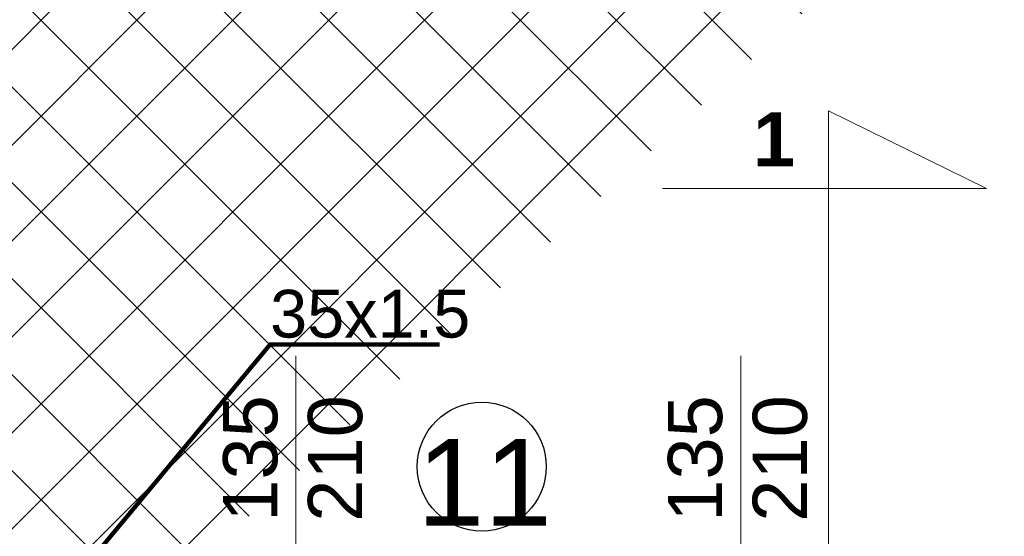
# Model space of a CAD drawing. Header units: millimetres. Extents: x 2215 to 12087, y 6991 to 11359.
# Tile 14 of 26: x 4689 to 5143, y 8913 to 9151. Entities that reach past the tile are written whole.
import ezdxf
from ezdxf.lldxf.tags import DXFTag

# ---------------------------------------------------------------- set-up
doc = ezdxf.new("R2010")
doc.units = ezdxf.units.MM
doc.linetypes.add('Kropki i Kreski', pattern=[919.9999999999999, 500, -200, 20.00000000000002, -199.9999999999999])
doc.layers.add('2D - Ogólne', color=7, linetype='Continuous')
doc.layers.add('Opisy - Teksty', color=7, linetype='Continuous')
doc.layers.add('A_ściany istniejące hatch', color=82, linetype='Continuous', lineweight=9)
doc.layers.add('IS_Grafika', color=7, linetype='SOLID', true_color=0x000000)
doc.layers.add('IS_Opisy_działek_Therm', color=7, linetype='SOLID', true_color=0x000000)
doc.styles.get("Standard").update_dxf_attribs({"font": 'arial.ttf'})
doc.styles.add('STYL_AUTOMATYCZNY_1', font='arial.ttf')
doc.styles.add('STYL_AUTOMATYCZNY_2', font='arialbd.ttf')
tags = doc.linetypes.add('SOLID', pattern=[10, 10, 0]).pattern_tags.tags
tags[6:7] = [DXFTag(74, 4), DXFTag(75, 0), DXFTag(340, '0'), DXFTag(46, 0.0), DXFTag(50, 0.0), DXFTag(44, 0.0), DXFTag(45, 0.0)]
tags[4:5] = [DXFTag(74, 4), DXFTag(75, 0), DXFTag(340, '0'), DXFTag(46, 0.0), DXFTag(50, 0.0), DXFTag(44, 0.0), DXFTag(45, 0.0)]

msp = doc.modelspace()

# ---------------------------------------------------------------- hatches: boundary and pattern name
at = {"layer": 'A_ściany istniejące hatch', "lineweight": 13, "true_color": 0x000000}
h = msp.add_hatch(dxfattribs=at)
h.set_pattern_fill('NET', color=18, scale=250, angle=45)
h.set_pattern_definition([(45, (37623.19275181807, 4864.106082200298), (-22.09708691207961, 22.09708691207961), []), (135, (37623.19275181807, 4864.106082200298), (-22.09708691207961, -22.09708691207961), [])])
h.paths.add_polyline_path([(5636.561703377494, 10020.42952679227), (5678.561703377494, 10020.42952397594), (5678.561703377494, 9758.429524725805), (5888.561703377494, 9758.429524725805), (5888.561703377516, 9716.429524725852), (5636.561703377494, 9716.429524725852)], flags=16)
h.paths.add_polyline_path([(6230.563354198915, 9744.429524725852), (6230.563354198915, 9684.429524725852), (6110.561703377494, 9684.429524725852), (6110.561703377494, 9524.429524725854), (6050.561703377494, 9524.429524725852), (6050.561703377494, 9716.429524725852), (6008.561703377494, 9716.429524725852), (6008.561703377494, 9758.429524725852), (6012.561703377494, 9758.429524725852), (6012.561703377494, 10417.42952472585), (5678.561703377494, 10417.42952472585), (5678.561703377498, 10371.42952472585), (5636.561703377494, 10371.42952472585), (5636.561703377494, 10461.42952472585), (6094.561703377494, 10461.42952472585), (6094.561700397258, 10417.42952472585), (6056.561703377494, 10417.42952472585), (6056.561703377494, 9744.429524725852)], flags=17)
h.paths.add_polyline_path([(6834.561703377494, 9744.429524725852), (6976.561703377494, 9744.429524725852), (6976.561703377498, 9806.429524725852), (7020.561703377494, 9806.429524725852), (7020.561703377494, 9521.429527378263), (6960.561703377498, 9521.429527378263), (6960.561703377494, 9684.429524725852), (6834.561703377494, 9684.429524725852)], flags=17)
h.paths.add_polyline_path([(6877.561703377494, 8864.429524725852), (6960.561703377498, 8864.429524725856), (6960.561703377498, 8979.429527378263), (7020.561703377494, 8979.429527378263), (7020.561703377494, 8806.429524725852), (6960.561703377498, 8806.429524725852), (6960.561703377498, 8839.429524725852), (6877.561703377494, 8839.429524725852)], flags=17)
h.paths.add_polyline_path([(6520.561703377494, 9434.429524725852), (6550.561703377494, 9434.429524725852), (6550.561703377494, 9404.429524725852), (6520.561703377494, 9404.429524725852)], flags=17)
h.paths.add_polyline_path([(6520.561703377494, 9140.429524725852), (6550.561703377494, 9140.429524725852), (6550.561703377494, 9170.429524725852), (6520.561703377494, 9170.429524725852)], flags=17)
h.paths.add_polyline_path([(6032.561703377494, 7594.429524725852), (6092.561703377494, 7594.429524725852), (6092.561703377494, 7434.429524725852), (6330.561703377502, 7434.429524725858), (6330.561703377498, 7614.429524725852), (6390.561703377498, 7614.429524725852), (6390.561703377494, 7434.429524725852), (6960.561703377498, 7434.429524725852), (6960.561703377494, 7584.429524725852), (7020.561703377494, 7584.429524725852), (7020.561703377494, 7374.429524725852), (6032.561703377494, 7374.429524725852)])
h.paths.add_polyline_path([(3550.561707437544, 10744.42952472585), (3763.561703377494, 10744.42952707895), (3763.56169834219, 10838.46374156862), (3788.561700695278, 10838.46373539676), (3788.561700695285, 10719.42952472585), (3550.561707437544, 10719.42952472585)], flags=17)
h.paths.add_polyline_path([(4183.561703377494, 10718.77503507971), (4218.561703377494, 10718.77503507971), (4218.561703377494, 10838.46373539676), (4183.561703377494, 10838.46373539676)], flags=17)
h.paths.add_polyline_path([(4473.561703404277, 8894.429524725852), (4543.561691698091, 8894.429524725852), (4543.561691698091, 8834.429524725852), (4473.561703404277, 8834.429524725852)], flags=17)
h.paths.add_polyline_path([(4883.56170340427, 8894.429524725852), (4953.56170340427, 8894.429524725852), (4953.56170340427, 8834.429524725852), (4883.56170340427, 8834.429524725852)], flags=17)
h.paths.add_polyline_path([(5324.561703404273, 8894.429524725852), (5392.561691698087, 8894.429524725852), (5392.561691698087, 8834.429524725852), (5324.561703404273, 8834.429524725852)], flags=17)
h.paths.add_polyline_path([(5527.56170340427, 8894.429524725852), (5608.561691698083, 8894.429524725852), (5608.561691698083, 8834.429524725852), (5527.56170340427, 8834.429524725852)], flags=17)
h.paths.add_polyline_path([(6110.561703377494, 9394.42952066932), (6050.561703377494, 9394.42952066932), (6050.561703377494, 9318.429524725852), (6110.561703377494, 9318.429524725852)], flags=17)
h.paths.add_polyline_path([(5678.561703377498, 10241.42952249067), (5636.561703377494, 10241.42952249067), (5636.561703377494, 10150.42952621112), (5678.561703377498, 10150.42952621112)], flags=16)
h.paths.add_polyline_path([(6224.561703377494, 10461.42952472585), (6358.561703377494, 10461.42952472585), (6358.561703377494, 10417.42952472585), (6224.561703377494, 10417.42952472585)], flags=17)
h.paths.add_polyline_path([(6976.561703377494, 10141.42952673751), (7020.561703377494, 10141.42952673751), (7020.561703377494, 10216.42952472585), (6976.561703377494, 10216.42952472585)], flags=17)
h.paths.add_polyline_path([(6976.561703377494, 9936.429524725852), (7020.561703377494, 9936.429524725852), (7020.561703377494, 10011.42952472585), (6976.561703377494, 10011.42952472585)], flags=17)
h.paths.add_polyline_path([(6960.561703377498, 9315.429529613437), (7020.561703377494, 9315.429529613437), (7020.561703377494, 9391.429527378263), (6960.561703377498, 9391.429527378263)], flags=17)
h.paths.add_polyline_path([(6960.561703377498, 9109.429529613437), (7020.561703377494, 9109.429529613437), (7020.561703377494, 9185.429527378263), (6960.561703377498, 9185.429527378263)], flags=17)
h.paths.add_polyline_path([(6960.561703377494, 8601.42952696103), (7020.561703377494, 8601.42952696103), (7020.561703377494, 8676.429524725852), (6960.561703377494, 8676.429524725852)], flags=17)
h.paths.add_polyline_path([(6960.561703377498, 8396.429526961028), (7020.561703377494, 8396.429526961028), (7020.561703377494, 8471.429524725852), (6960.561703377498, 8471.429524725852)], flags=17)
h.paths.add_polyline_path([(6960.561703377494, 7924.429526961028), (7020.561703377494, 7924.429526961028), (7020.561703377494, 7994.429524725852), (6960.561703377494, 7994.429524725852)], flags=17)
h.paths.add_polyline_path([(7020.561703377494, 7719.429524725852), (6960.561703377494, 7719.429524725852), (6960.561703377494, 7789.429524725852), (7020.561703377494, 7789.429524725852)], flags=17)
h.paths.add_polyline_path([(5735.561703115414, 7834.429524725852), (5805.561703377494, 7834.429524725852), (5805.561703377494, 7774.429524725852), (5735.561703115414, 7774.429524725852)], flags=17)
h.paths.add_polyline_path([(5530.561703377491, 7774.429524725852), (5600.561703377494, 7774.429524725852), (5600.561703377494, 7834.429524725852), (5530.561703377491, 7834.429524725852)], flags=17)
h.paths.add_polyline_path([(5325.561703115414, 7834.429524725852), (5395.561703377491, 7834.429524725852), (5395.561703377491, 7774.429524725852), (5325.561703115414, 7774.429524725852)], flags=17)
h.paths.add_polyline_path([(5068.561703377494, 7774.429524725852), (5190.561691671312, 7774.429524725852), (5190.561691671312, 7834.429524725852), (5068.561703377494, 7834.429524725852)], flags=17)
h.paths.add_polyline_path([(4863.561703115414, 7834.429524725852), (4933.561703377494, 7834.429524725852), (4933.561703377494, 7774.429524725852), (4863.561703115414, 7774.429524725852)], flags=17)
h.paths.add_polyline_path([(4658.561703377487, 7774.429524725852), (4728.561703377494, 7774.429524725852), (4728.561703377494, 7834.429524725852), (4658.561703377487, 7834.429524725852)], flags=17)
h.paths.add_polyline_path([(4453.561703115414, 7834.429524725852), (4523.561703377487, 7834.429524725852), (4523.561703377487, 7774.429524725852), (4453.561703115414, 7774.429524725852)], flags=17)
h.paths.add_polyline_path([(6342.561703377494, 7834.429524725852), (6256.061703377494, 7834.429524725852), (6256.077114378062, 7774.429524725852), (6330.561703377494, 7774.429524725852), (6330.561703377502, 7724.429524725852), (6390.561703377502, 7724.429524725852), (6390.561703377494, 7967.929524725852), (6342.561703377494, 7967.929524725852)], flags=17)
h.paths.add_polyline_path([(6146.061703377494, 7834.429524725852), (6146.077114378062, 7774.429524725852), (6092.561703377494, 7774.429524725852), (6092.561703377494, 7734.429524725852), (6032.561703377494, 7734.429524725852), (6032.561703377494, 7774.429524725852), (5940.561703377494, 7774.429524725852), (5940.561703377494, 7834.429524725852)], flags=17)
h.paths.add_polyline_path([(4158.561703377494, 7728.429524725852), (4218.561703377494, 7728.429524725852), (4218.561703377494, 7774.429524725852), (4318.561703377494, 7774.429524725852), (4318.561691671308, 7834.429524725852), (4158.561703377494, 7834.429524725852)], flags=17)
h.paths.add_polyline_path([(5948.56170340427, 8894.429524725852), (6050.561703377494, 8894.429524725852), (6050.561703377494, 9188.429524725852), (6110.561703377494, 9188.429520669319), (6110.561703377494, 8864.429524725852), (6127.561703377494, 8864.429524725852), (6127.561703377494, 8839.429524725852), (6110.561703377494, 8839.429524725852), (6110.561703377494, 8484.429524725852), (6137.561703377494, 8484.429524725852), (6137.561703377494, 8404.429524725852), (6110.561703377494, 8404.429524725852), (6110.561703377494, 8184.429524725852), (5935.061703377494, 8184.429524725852), (5935.061703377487, 8232.429524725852), (6070.561703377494, 8232.429524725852), (6070.561703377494, 8834.429524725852), (5948.56170314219, 8834.429524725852)], flags=17)
h.paths.add_polyline_path([(5743.56170340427, 8894.429524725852), (5813.56170340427, 8894.429524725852), (5813.56170340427, 8834.429524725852), (5780.561703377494, 8834.429524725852), (5780.561703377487, 8668.429524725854), (5748.561703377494, 8668.429528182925), (5748.561703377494, 8834.429524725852), (5743.561703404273, 8834.429524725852)], flags=17)
h.paths.add_polyline_path([(5501.561703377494, 8232.429524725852), (5748.561703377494, 8232.429524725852), (5748.561703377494, 8382.429530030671), (5780.561703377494, 8382.429526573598), (5780.56170337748, 8232.429524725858), (5825.061703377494, 8232.429524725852), (5825.061703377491, 8184.429524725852), (5501.561703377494, 8184.429524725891)], flags=17)
h.paths.add_polyline_path([(4512.561703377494, 8232.429524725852), (4512.561703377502, 8184.429524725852), (4752.561703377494, 8184.429524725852), (4752.561703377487, 8232.429524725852), (4748.56170340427, 8232.429524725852), (4748.56170340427, 8324.429524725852), (4720.56170340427, 8324.429524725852), (4720.561703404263, 8232.429524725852)], flags=17)
h.paths.add_polyline_path([(4158.561703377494, 8925.429524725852), (4218.561703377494, 8925.429524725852), (4218.561703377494, 8894.429524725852), (4338.561703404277, 8894.429524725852), (4338.561691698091, 8834.429524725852), (4198.561703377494, 8834.429524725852), (4198.561703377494, 8232.429524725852), (4402.561703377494, 8232.429524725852), (4402.561703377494, 8184.429524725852), (4158.561703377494, 8184.429524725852)], flags=17)
h.paths.add_polyline_path([(4218.561703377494, 9221.844599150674), (4158.561703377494, 9221.844599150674), (4158.561703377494, 9065.429535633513), (4218.561703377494, 9065.429535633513)], flags=17)
h.paths.add_polyline_path([(4218.561703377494, 9436.403087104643), (4158.561703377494, 9436.403087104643), (4158.561703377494, 9356.844601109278), (4218.561703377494, 9356.844601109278)], flags=17)
h.paths.add_polyline_path([(4218.561703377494, 9651.429524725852), (4158.561703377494, 9651.429524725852), (4158.561703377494, 9571.403096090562), (4218.561703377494, 9571.403096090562)], flags=17)
h.paths.add_polyline_path([(4218.561703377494, 9971.429524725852), (4158.561703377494, 9971.429524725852), (4158.561703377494, 9786.429524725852), (4218.561703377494, 9786.429524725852)], flags=17)
h.paths.add_polyline_path([(4218.561703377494, 10176.42952472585), (4158.561703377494, 10176.42952472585), (4158.561703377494, 10106.42953754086), (4218.561703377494, 10106.42953754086)], flags=17)
h.paths.add_polyline_path([(4218.561703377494, 10391.42952472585), (4158.561703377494, 10391.42952472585), (4158.561703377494, 10311.42952472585), (4218.561703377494, 10311.42952472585)], flags=17)
h.paths.add_polyline_path([(3168.561703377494, 10116.54587023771), (3108.561703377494, 10116.54587023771), (3108.561703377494, 10186.52585426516), (3168.561703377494, 10186.52585426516), (3168.561703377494, 10188.42952472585), (3628.561703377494, 10188.42952472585), (3628.561703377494, 10178.42952472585), (3597.461703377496, 10178.42952472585), (3597.461703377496, 10102.42952472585), (3582.461703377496, 10102.42952472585), (3582.461703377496, 10178.42952472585), (3326.561703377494, 10178.42952472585), (3326.561703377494, 10163.42636947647), (3319.561703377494, 10163.42636947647), (3319.561703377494, 10178.42952472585), (3168.561703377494, 10178.42952472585)])
h.paths.add_polyline_path([(3168.561703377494, 10061.42952472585), (3168.561703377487, 10068.42952472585), (3319.561703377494, 10068.42952472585), (3319.561703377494, 10073.42637020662), (3326.561703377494, 10073.42637020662), (3326.561703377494, 10050.94845653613), (3319.561703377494, 10050.94845601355), (3319.561703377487, 10061.42952472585)], flags=17)
h.paths.add_polyline_path([(3108.561703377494, 9981.545870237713), (3168.561703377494, 9981.545870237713), (3168.561703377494, 9951.429524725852), (3319.561703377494, 9951.429524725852), (3319.561703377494, 9960.94845674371), (3326.561703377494, 9960.94845674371), (3326.561703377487, 9951.429524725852), (3582.461703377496, 9951.429524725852), (3582.461703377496, 10007.42952472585), (3597.461703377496, 10007.42952472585), (3597.461703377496, 9951.429524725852), (3625.561703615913, 9951.429524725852), (3625.561703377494, 9936.429524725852), (3168.561703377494, 9936.429524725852), (3168.561703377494, 9911.065886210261), (3108.561703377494, 9911.065886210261)])
h.paths.add_polyline_path([(3108.561703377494, 9781.065886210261), (3168.561703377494, 9781.065886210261), (3168.561703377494, 9736.429524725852), (3760.561703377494, 9736.429524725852), (3760.561703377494, 9753.694879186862), (3808.561703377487, 9753.694879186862), (3808.561703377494, 9424.428694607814), (3760.561703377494, 9424.428694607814), (3760.561703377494, 9696.429524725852), (3168.561703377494, 9696.429524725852), (3168.561703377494, 9618.558378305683), (3108.561703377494, 9618.558378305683)])
h.paths.add_polyline_path([(3108.561703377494, 9278.57839427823), (3168.561703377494, 9278.57839427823), (3168.561703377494, 9256.429524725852), (3760.561703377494, 9256.429524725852), (3760.561703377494, 9314.428694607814), (3808.561703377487, 9314.428694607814), (3808.561703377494, 8917.428694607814), (3760.561703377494, 8917.428694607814), (3760.561703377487, 9231.429524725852), (3168.561703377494, 9231.429524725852), (3168.561703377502, 9208.362109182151), (3108.561703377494, 9208.362109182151)])
h.paths.add_polyline_path([(3108.561703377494, 8864.231440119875), (3168.561703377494, 8864.231440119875), (3168.561703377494, 8794.429524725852), (3760.561703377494, 8794.429524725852), (3760.561703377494, 8807.428694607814), (3808.561703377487, 8807.428694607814), (3808.561703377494, 8748.790455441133), (3760.561703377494, 8748.790455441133), (3760.561703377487, 8751.429524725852), (3168.561703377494, 8751.429524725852), (3168.561703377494, 8699.231440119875), (3108.561703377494, 8699.231440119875)])
h.paths.add_polyline_path([(3108.561703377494, 8564.231440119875), (3168.561703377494, 8564.231440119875), (3168.561703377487, 8509.649263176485), (3227.561703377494, 8509.649263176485), (3227.561703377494, 8651.346943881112), (3236.925484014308, 8651.346943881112), (3236.925482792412, 8645.346943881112), (3233.561703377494, 8645.346943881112), (3233.561703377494, 8509.649263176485), (3330.561703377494, 8509.649263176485), (3330.561703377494, 8645.346943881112), (3325.925482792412, 8645.346943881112), (3325.925482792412, 8651.346943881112), (3341.106911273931, 8651.346943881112), (3341.106911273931, 8645.346943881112), (3336.561703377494, 8645.346943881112), (3336.561703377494, 8509.649263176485), (3433.561703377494, 8509.649263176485), (3433.561703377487, 8645.346943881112), (3430.106911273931, 8645.346943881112), (3430.106910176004, 8651.346943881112), (3439.561703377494, 8651.346943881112), (3439.561703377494, 8616.346943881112), (3443.733391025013, 8616.346943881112), (3443.733391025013, 8610.346943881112), (3439.561703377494, 8610.346943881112), (3439.561703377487, 8509.649263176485), (3607.561703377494, 8509.649263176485), (3607.561703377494, 8610.346943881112), (3532.73339317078, 8610.346943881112), (3532.73339217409, 8616.346943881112), (3613.561703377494, 8616.346943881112), (3613.561703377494, 8509.649263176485), (3760.561703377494, 8509.649263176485), (3760.561703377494, 8638.790455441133), (3808.561703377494, 8638.790455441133), (3808.561703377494, 8491.935586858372), (3760.561703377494, 8491.935586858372), (3760.561703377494, 8494.649263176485), (3613.561703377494, 8494.649263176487), (3613.561703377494, 8452.349261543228), (3607.561703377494, 8452.349263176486), (3607.561703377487, 8494.649263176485), (3168.561703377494, 8494.649263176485), (3108.561703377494, 8494.649263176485)])
h.paths.add_polyline_path([(3108.561703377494, 9413.57839427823), (3168.561703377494, 9413.57839427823), (3168.561703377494, 9483.558378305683), (3108.561703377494, 9483.558378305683)])
h.paths.add_polyline_path([(3108.561703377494, 8999.231440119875), (3168.561703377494, 8999.231440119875), (3168.561703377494, 9073.362109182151), (3108.561703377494, 9073.362109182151)], flags=17)
h.paths.add_polyline_path([(3108.561703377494, 8289.669279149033), (3168.561703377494, 8289.669279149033), (3168.561703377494, 8359.649263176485), (3108.561703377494, 8359.649263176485)], flags=17)
h.paths.add_polyline_path([(3108.561703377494, 8084.689295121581), (3108.561703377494, 8154.669279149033), (3168.561703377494, 8154.669279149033), (3168.561703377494, 8144.669279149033), (3215.561703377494, 8144.669279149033), (3215.561703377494, 8315.649279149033), (3226.772422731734, 8315.649279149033), (3226.772422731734, 8309.649279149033), (3221.561703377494, 8309.649279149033), (3221.561703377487, 8144.669279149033), (3320.561703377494, 8144.669279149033), (3320.561703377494, 8309.649279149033), (3315.772425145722, 8309.649279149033), (3315.772425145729, 8315.649279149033), (3331.073562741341, 8315.649279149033), (3331.073562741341, 8309.649279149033), (3326.561703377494, 8309.649279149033), (3326.561703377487, 8144.669279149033), (3423.561703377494, 8144.669279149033), (3423.561703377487, 8309.649279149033), (3420.073564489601, 8309.649279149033), (3420.073561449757, 8315.649279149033), (3434.10690999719, 8315.649279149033), (3434.106911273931, 8309.649279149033), (3429.561703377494, 8309.649279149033), (3429.561703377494, 8144.669279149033), (3526.561703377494, 8144.669279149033), (3526.561703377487, 8309.649279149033), (3523.106911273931, 8309.649279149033), (3523.106911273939, 8315.649279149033), (3526.561703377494, 8315.649279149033), (3526.561703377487, 8359.649263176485), (3607.561703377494, 8359.649263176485), (3607.561703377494, 8363.349262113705), (3613.561703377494, 8363.349262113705), (3613.561703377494, 8349.321729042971), (3607.561703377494, 8349.321729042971), (3607.561703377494, 8353.649263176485), (3532.561703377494, 8353.649263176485), (3532.561703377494, 8144.669279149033), (3607.561703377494, 8144.669279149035), (3607.561703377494, 8260.321724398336), (3613.561703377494, 8260.321726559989), (3613.561703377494, 8144.669279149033), (3760.561703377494, 8144.669279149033), (3760.561703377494, 8381.935586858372), (3808.561703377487, 8381.93558685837), (3808.561703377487, 7948.129524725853), (3760.561703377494, 7948.129524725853), (3760.561703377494, 8129.669279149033), (3613.561703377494, 8129.669279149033), (3613.561703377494, 8032.159770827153), (3607.561703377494, 8032.159770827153), (3607.561703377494, 8129.669279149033), (3532.561703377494, 8129.669279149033), (3532.561703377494, 7936.829524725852), (3607.561703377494, 7936.829524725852), (3607.561703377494, 7943.159770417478), (3613.561703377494, 7943.159770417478), (3613.561703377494, 7927.129525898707), (3607.561703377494, 7927.129524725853), (3607.561703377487, 7930.829524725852), (3526.561703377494, 7930.829524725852), (3526.561703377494, 8004.429524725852), (3523.106911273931, 8004.429524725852), (3523.106911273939, 8010.429524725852), (3526.561703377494, 8010.429524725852), (3526.561703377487, 8129.669279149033), (3429.561703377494, 8129.669279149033), (3429.561703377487, 8010.429524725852), (3434.106910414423, 8010.429524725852), (3434.106911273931, 8004.429524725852), (3420.073562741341, 8004.429524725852), (3420.073564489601, 8010.429524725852), (3423.561703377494, 8010.429524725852), (3423.561703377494, 8129.669279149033), (3326.561703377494, 8129.669279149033), (3326.561703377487, 8010.429524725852), (3331.073562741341, 8010.429524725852), (3331.073562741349, 8004.429524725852), (3315.772424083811, 8004.429524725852), (3315.772425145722, 8010.429524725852), (3320.561703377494, 8010.429524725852), (3320.561703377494, 8129.669279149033), (3221.561703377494, 8129.669279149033), (3221.561703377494, 8010.429524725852), (3226.772424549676, 8010.429524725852), (3226.772422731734, 8004.429524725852), (3215.561703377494, 8004.429524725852), (3215.561703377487, 8129.669279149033), (3168.561703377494, 8129.669279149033), (3168.561703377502, 8084.689295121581)])
h.paths.add_polyline_path([(3228.561703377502, 7693.429524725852), (3168.561703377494, 7693.429524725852), (3168.561703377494, 7774.429524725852), (3108.561703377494, 7774.429524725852), (3108.561703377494, 7949.689295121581), (3168.561703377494, 7949.689295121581), (3168.561703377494, 7834.429524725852), (3607.561703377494, 7834.429524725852), (3607.561703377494, 7838.129524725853), (3613.561703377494, 7838.12952596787), (3613.561703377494, 7834.429524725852), (3760.561703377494, 7834.429524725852), (3760.561703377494, 7838.129524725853), (3808.561703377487, 7838.129524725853), (3808.561703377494, 7783.429525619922), (3783.561703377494, 7783.429524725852), (3783.561703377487, 7794.429524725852), (3613.561703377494, 7794.429524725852), (3613.561703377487, 7789.689295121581), (3607.561703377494, 7789.689295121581), (3607.561703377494, 7794.429524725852), (3423.561703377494, 7794.429524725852), (3423.561703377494, 7754.176359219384), (3398.561703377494, 7754.176359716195), (3398.561703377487, 7794.429524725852), (3228.561703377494, 7794.429524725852)])
h.paths.add_polyline_path([(3228.561703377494, 7444.429524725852), (3228.561703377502, 7483.429524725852), (3168.561703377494, 7483.429524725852), (3168.561703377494, 7384.429524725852), (4218.561703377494, 7384.429524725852), (4218.561703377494, 7588.429524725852), (4158.561703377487, 7588.429524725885), (4158.561703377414, 7444.429524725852)])
edge = h.paths.add_edge_path()
edge.add_line((6488.561703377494, 10461.42952472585), (6488.561699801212, 10417.42952472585))
edge.add_line((6488.561699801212, 10417.42952472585), (6526.561703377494, 10417.42952472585))
edge.add_line((6526.561703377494, 10417.42952472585), (6526.561703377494, 10267.42952472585))
edge.add_line((6526.561703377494, 10267.42952472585), (6553.561703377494, 10267.42952472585))
edge.add_line((6553.561703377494, 10267.42952472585), (6553.561703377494, 10417.42952472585))
edge.add_line((6553.561703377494, 10417.42952472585), (6976.561703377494, 10417.42952472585))
edge.add_line((6976.561703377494, 10417.42952472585), (6976.561703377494, 10346.42952298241))
edge.add_line((6976.561703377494, 10346.42952298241), (7020.561703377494, 10346.42952472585))
edge.add_line((7020.561703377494, 10346.42952472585), (7020.561703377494, 10461.42952472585))
edge.add_line((7020.561703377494, 10461.42952472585), (6488.561703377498, 10461.42956796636))
edge.add_line((3153.561703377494, 10838.46374156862), (3188.561703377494, 10838.46374156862))
edge.add_line((3188.561703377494, 10838.46374156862), (3188.561710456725, 10744.42952707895))
edge.add_line((3188.561710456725, 10744.42952707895), (3370.561703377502, 10744.42952707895))
edge.add_line((3370.561703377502, 10744.42952707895), (3370.5617075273, 10719.42952472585))
edge.add_line((3370.5617075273, 10719.42952472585), (3153.561703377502, 10719.42952472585))
edge.add_line((3153.561703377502, 10719.42952472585), (3153.561703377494, 10838.46373539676))
edge.add_line((4748.56170340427, 8434.429524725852), (4720.56170340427, 8434.429524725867))
edge.add_line((4720.56170340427, 8434.429524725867), (4720.561703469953, 8719.429524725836))
edge.add_line((4720.561703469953, 8719.429524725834), (4748.561703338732, 8719.429524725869))
edge.add_line((4748.561703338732, 8719.42952472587), (4748.561703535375, 8639.448574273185))
edge.add_line((4748.561703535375, 8639.448574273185), (4748.561703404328, 8547.820967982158))
edge.add_line((4748.561703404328, 8547.820967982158), (4748.561703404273, 8444.429524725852))
edge.add_line((4748.561703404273, 8444.429524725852), (4748.561691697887, 8434.429524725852))
edge.add_line((4058.561703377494, 10716.42952472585), (4218.561703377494, 10716.42952472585))
edge.add_line((4218.561703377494, 10716.42952472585), (4218.561703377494, 10526.42952472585))
edge.add_line((4218.561703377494, 10526.42952472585), (4158.561703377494, 10526.42952472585))
edge.add_line((4158.561703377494, 10526.42952472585), (4158.561703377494, 10656.42952472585))
edge.add_line((4158.561703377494, 10656.42952472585), (4058.561703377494, 10656.42952472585))
edge.add_line((4058.561703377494, 10656.42952472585), (4058.561701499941, 10716.42952472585))
edge.add_line((3550.561709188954, 10716.42952472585), (3908.561703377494, 10716.42952472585))
edge.add_line((3908.561703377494, 10716.42952472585), (3908.561703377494, 10656.42952472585))
edge.add_line((3908.561703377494, 10656.42952472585), (3808.561703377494, 10656.42952472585))
edge.add_line((3808.561703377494, 10656.42952472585), (3808.561703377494, 9863.694879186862))
edge.add_line((3808.561703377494, 9863.694879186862), (3760.561703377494, 9863.694879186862))
edge.add_line((3760.561703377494, 9863.694879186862), (3760.561703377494, 9936.429524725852))
edge.add_line((3760.561703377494, 9936.429524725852), (3720.561706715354, 9936.429524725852))
edge.add_line((3720.561706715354, 9936.429524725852), (3720.561703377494, 9951.429524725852))
edge.add_line((3720.561703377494, 9951.429524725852), (3760.561703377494, 9951.429524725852))
edge.add_line((3760.561703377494, 9951.429524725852), (3760.561703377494, 10656.42952472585))
edge.add_line((3760.561703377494, 10656.42952472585), (3550.561708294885, 10656.42952472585))
edge.add_line((3550.561708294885, 10656.42952472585), (3550.561703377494, 10716.42952472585))
edge.add_line((3398.561703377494, 7654.176359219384), (3423.561703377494, 7654.176358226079))
edge.add_line((3423.561703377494, 7654.176358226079), (3423.561703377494, 7619.429524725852))
edge.add_line((3423.561703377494, 7619.429524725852), (3783.561703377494, 7619.429524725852))
edge.add_line((3783.561703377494, 7619.429524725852), (3783.561703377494, 7685.461691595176))
edge.add_line((3783.561703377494, 7685.461691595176), (3808.561703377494, 7685.461691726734))
edge.add_line((3808.561703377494, 7685.461691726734), (3808.561703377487, 7614.429524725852))
edge.add_line((3808.561703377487, 7614.429524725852), (3478.561703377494, 7614.429524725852))
edge.add_line((3478.561703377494, 7614.429524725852), (3478.561703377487, 7594.429524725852))
edge.add_line((3478.561703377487, 7594.429524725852), (3398.561703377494, 7594.429524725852))
edge.add_line((3398.561703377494, 7594.429524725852), (3398.56170575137, 7654.176359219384))
h.paths.add_polyline_path([(5178.561703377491, 8719.429524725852), (5138.561703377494, 8719.429524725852), (5138.561703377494, 8232.429524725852), (4862.561703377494, 8232.429524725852), (4862.561703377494, 8184.429524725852), (5391.561703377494, 8184.429524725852), (5391.561703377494, 8232.429524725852), (5178.561703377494, 8232.429524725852)], flags=17)
h.paths.add_polyline_path([(5138.561703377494, 8819.429524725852), (5178.561703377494, 8819.429524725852), (5178.561703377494, 8834.429524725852), (5189.561703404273, 8834.429524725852), (5189.561703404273, 8894.429524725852), (5088.56170340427, 8894.429524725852), (5088.561703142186, 8834.429524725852), (5138.561703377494, 8834.429524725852)], flags=17)
h.paths.add_polyline_path([(6659.561702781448, 9684.429524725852), (6405.563354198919, 9684.429524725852), (6405.563357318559, 9744.429524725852), (6526.561703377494, 9744.429524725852), (6526.561703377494, 9817.42952849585), (6553.561703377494, 9817.42952849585), (6553.561703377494, 9744.429524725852), (6659.561702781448, 9744.429524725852)], flags=17)
h.paths.add_polyline_path([(6448.05788607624, 8441.429524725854), (6458.057886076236, 8441.429524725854), (6458.057886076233, 8456.429524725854), (6448.057886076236, 8456.429524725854)], flags=17)
h.paths.add_polyline_path([(6538.057886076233, 8613.429524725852), (6553.057886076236, 8613.429524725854), (6553.057886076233, 8839.429524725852), (6593.561703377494, 8839.429524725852), (6593.561707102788, 8864.429524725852), (6237.561703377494, 8864.429524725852), (6237.561703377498, 8839.429524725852), (6298.561703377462, 8839.42952472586), (6298.561703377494, 8613.429524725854), (6316.561703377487, 8613.429524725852), (6316.561703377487, 8623.429524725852), (6308.561703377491, 8623.429524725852), (6308.561703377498, 8839.429524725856), (6448.057886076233, 8839.429524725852), (6448.057886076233, 8623.429524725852), (6401.561702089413, 8623.429524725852), (6401.561702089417, 8613.429524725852), (6463.057887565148, 8613.429524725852), (6463.057887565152, 8623.429524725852), (6458.057886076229, 8623.429524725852), (6458.057886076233, 8839.429524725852), (6543.057886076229, 8839.429524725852), (6543.057886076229, 8623.429524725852), (6538.057886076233, 8623.429524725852)], flags=17)
h.paths.add_polyline_path([(6308.561703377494, 8456.429524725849), (6298.561703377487, 8456.429524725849), (6298.561703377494, 8232.429524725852), (6240.561703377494, 8232.429524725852), (6240.561703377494, 8184.429524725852), (6342.561703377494, 8184.429524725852), (6342.561703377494, 8077.929524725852), (6390.561703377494, 8077.929524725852), (6390.561703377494, 8184.429524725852), (6960.561703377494, 8184.429524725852), (6960.561703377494, 8129.429526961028), (7020.561703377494, 8129.429524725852), (7020.561703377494, 8266.429524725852), (6960.561703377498, 8266.429524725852), (6960.561703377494, 8232.429524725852), (6458.057886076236, 8232.429524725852), (6458.057886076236, 8341.429524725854), (6448.057886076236, 8341.429524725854), (6448.057886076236, 8232.429524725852), (6308.561703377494, 8232.429524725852)], flags=17)
h.paths.add_polyline_path([(3108.561703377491, 10526.50583829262), (3168.561703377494, 10526.50583829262), (3168.561703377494, 10656.42952472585), (3370.561695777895, 10656.42952472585), (3370.561695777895, 10716.42952472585), (3108.561703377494, 10716.42952472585)])
h.paths.add_polyline_path([(3168.561703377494, 10391.50583829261), (3108.561703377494, 10391.50583829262), (3108.561703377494, 10321.52585426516), (3168.561703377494, 10321.52585426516)])

# ---------------------------------------------------------------- linework, layer by layer
at = {"layer": '2D - Ogólne', "color": 18, "linetype": 'Continuous', "lineweight": 13, "true_color": 0x000000}
for p, q in [((5134.332719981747, 9073.32790075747), (5061.576889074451, 9109.226737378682)), ((5061.576889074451, 9109.226737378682), (5061.576889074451, 9051.335901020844)), ((4984.946574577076, 9073.32790075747), (5134.332719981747, 9073.32790075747)), ((4816.061703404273, 8996.341793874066), (4816.061703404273, 8769.851159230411)), ((5021.06170340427, 8996.341793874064), (5021.06170340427, 8769.851159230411))]:
    msp.add_line(p, q, dxfattribs=at)
at = {"layer": '2D - Ogólne', "color": 18, "linetype": 'Kropki i Kreski', "lineweight": 13, "true_color": 0x000000}
msp.add_line((5061.576889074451, 9051.335901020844), (5061.576889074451, 8797.676295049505), dxfattribs=at)
at = {"layer": 'IS_Opisy_działek_Therm', "ltscale": 10, "const_width": 2}
msp.add_lwpolyline([(4653.837621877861, 8820.83179846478), (4804.16338469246, 9001.527659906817), (4882.313384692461, 9001.527659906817)], dxfattribs=at)
at = {"layer": 'Opisy - Teksty'}
msp.add_circle((4901.716234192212, 8945.264219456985), 29.72462759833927, dxfattribs=at)

# ---------------------------------------------------------------- texts
at = {"layer": 'IS_Grafika', "insert": (4902.913707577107, 8958.003790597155), "char_height": 40, "attachment_point": 2}
msp.add_mtext('\\fArial|b0|i0;11', dxfattribs=at)
at = {"layer": 'IS_Opisy_działek_Therm', "ltscale": 10, "insert": (4804.163384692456, 9004.407659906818), "char_height": 22, "width": 58.45669694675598, "attachment_point": 7}
msp.add_mtext(' 35x1.5', dxfattribs=at)
at = {"layer": 'Opisy - Teksty', "color": 18, "linetype": 'Continuous', "lineweight": 13, "true_color": 0x000000, "insert": (5036.437019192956, 9108.550792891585), "char_height": 24.99999999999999, "attachment_point": 2, "style": 'STYL_AUTOMATYCZNY_2'}
msp.add_mtext('\\A1;1', dxfattribs=at)
at = {"layer": 'Opisy - Teksty', "color": 18, "linetype": 'Continuous', "lineweight": 13, "true_color": 0x000000, "char_height": 24.99999999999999, "attachment_point": 2, "rotation": 89.99999999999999, "line_spacing_factor": 0.9382079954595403, "style": 'STYL_AUTOMATYCZNY_1'}
for insert in [(4782.490238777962, 8949.019684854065), (4987.490238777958, 8949.019684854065)]:
    msp.add_mtext('\\A1;135\\P210', dxfattribs=dict(at, insert=insert))

doc.saveas('drawing.dxf')
